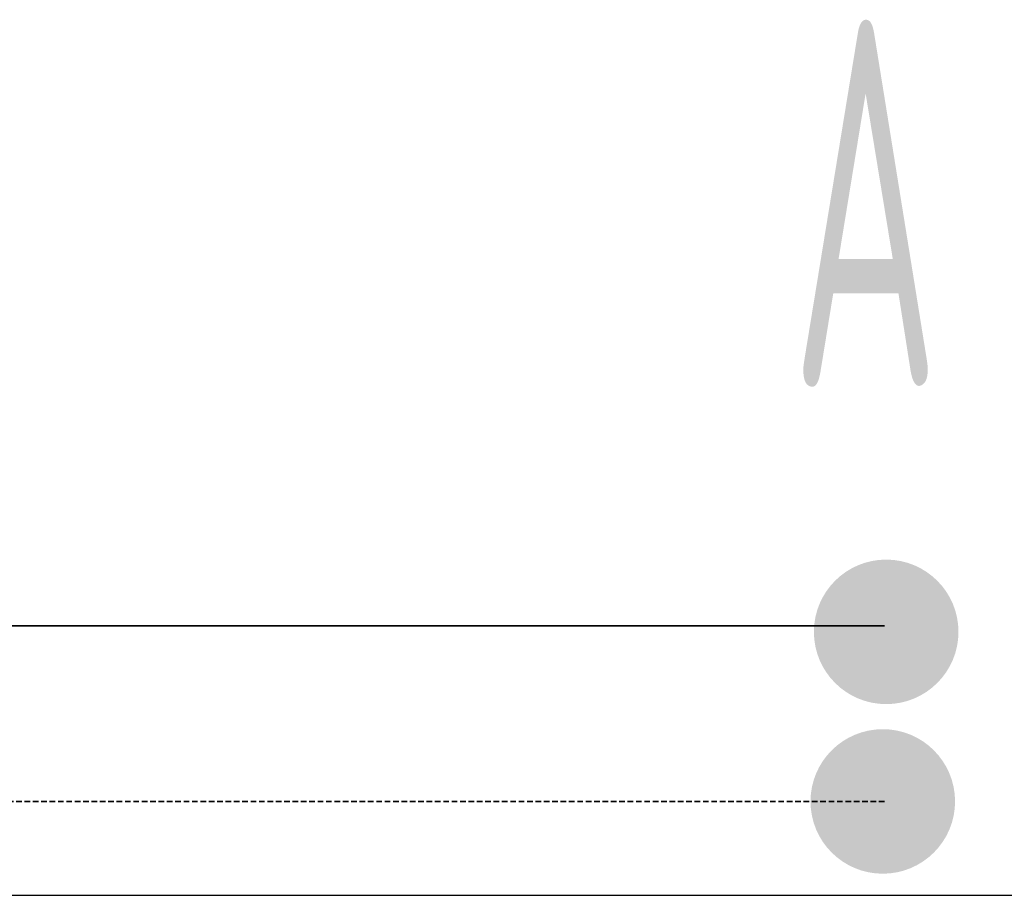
# Model space of a CAD drawing. Header units: millimetres. Extents: x -727 to 69715, y -15705 to 98123.
# Tile 214 of 256: x 47242 to 47578, y -12955 to -12656. Entities that reach past the tile are written whole.
import ezdxf
from ezdxf.enums import TextEntityAlignment as Align

# ---------------------------------------------------------------- set-up
doc = ezdxf.new("R2010")
doc.units = ezdxf.units.MM
doc.linetypes.add('VERDECKT', pattern=[9.525, 6.35, -3.175])
for name, color, linetype, lineweight in [('JS_VYT_POPIS - OBECNĚ', 7, 'Continuous', 5), ('UT_POTRUBI - PŘÍVOD', 1, 'Continuous', 35), ('UT_SCHÉMA_PŘÍVOD', 10, 'Continuous', 35), ('UT_SCHÉMA_ZPÁTEČKA', 172, 'VERDECKT', 35)]:
    doc.layers.add(name, color=color, linetype=linetype, lineweight=lineweight)
doc.styles.add('VZT_POPIS', font='isocp.shx', dxfattribs={"width": 0.6, "height": 125})

msp = doc.modelspace()

# ---------------------------------------------------------------- hatches: boundary and pattern name
at = {"layer": 'UT_SCHÉMA_PŘÍVOD'}
msp.add_hatch(color=256, dxfattribs=at).paths.add_polyline_path([(47512.87, -12864.79, 1), (47562.19, -12864.79, 1)])
at = {"layer": 'UT_SCHÉMA_ZPÁTEČKA', "ltscale": 0.3}
msp.add_hatch(color=256, dxfattribs=at).paths.add_polyline_path([(47561.03, -12922.66, -1), (47511.71, -12922.66, -1)])

# ---------------------------------------------------------------- linework, layer by layer
msp.add_line((-727.45, -12954.69), (68024.28, -12954.69))
at = {"layer": 'UT_POTRUBI - PŘÍVOD'}
msp.add_line((47536.96, -12862.78), (45687.04, -12862.78), dxfattribs=at)
at = {"layer": 'UT_SCHÉMA_ZPÁTEČKA', "ltscale": 0.3}
msp.add_line((47536.96, -12922.7), (45612.69, -12922.7), dxfattribs=at)

# ---------------------------------------------------------------- texts
at = {"layer": 'JS_VYT_POPIS - OBECNĚ', "style": 'VZT_POPIS', "width": 0.5}
msp.add_text('A', height=125, dxfattribs=at).set_placement((47555.73, -12718.4), align=Align.MIDDLE_RIGHT)

doc.saveas('drawing.dxf')
